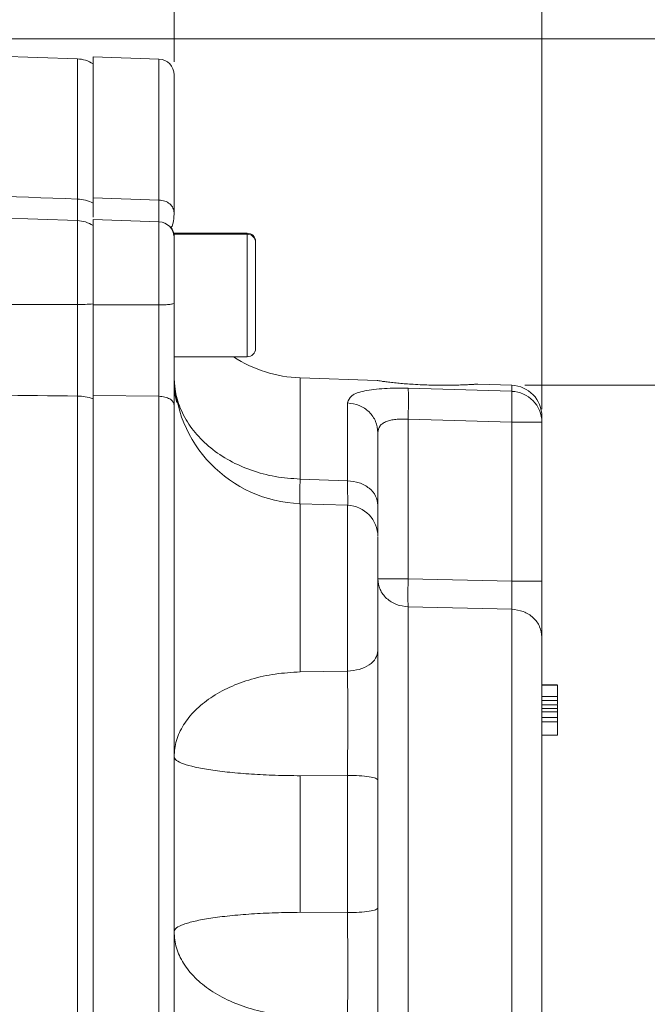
# Model space of a CAD drawing. Header units: inches. Extents: x 0.3 to 33.9, y 0.2 to 21.6.
# Tile 13 of 26: x 25.3 to 27.7, y 8.9 to 12.7. Entities that reach past the tile are written whole.
import ezdxf

# ---------------------------------------------------------------- set-up
doc = ezdxf.new("R2010")
doc.units = ezdxf.units.IN
doc.header["$MEASUREMENT"] = 0
doc.layers.add('SLD-0', color=7, linetype='Continuous', lineweight=15)
doc.styles.add('SLDTEXTSTYLE0', font='TXT', dxfattribs={"width": 0.75})
doc.dimstyles.new('SLDDIMSTYLE0', dxfattribs={"dimtxt": 0.25, "dimasz": 0.13, "dimexe": 0, "dimexo": 0.0625, "dimgap": 0.0625, "dimtad": 0, "dimtih": 1, "dimtoh": 1, "dimrnd": 1e-09, "dimzin": 12, "dimdsep": 46, "dimtxsty": 'SLDTEXTSTYLE0', "dimsah": 1, "dimcen": 0.09, "dimadec": 0, "dimazin": 3, "dimtfac": 1, "dimtofl": 0, "dimtmove": 0, "dimatfit": 3, "dimfxl": 1, "dimfrac": 2, "dimtolj": 1, "dimtzin": 12, "dimarcsym": 0})

# ---------------------------------------------------------------- blocks, each defined once
blk = doc.blocks.new('_D_6')
at = {"layer": 'SLD-0'}
for p, q in [((25.8935, 12.5166), (25.8935, 13.5957)), ((24.2195, 13.5075), (24.1687, 13.5075)), ((24.1687, 13.5075), (24.1687, 13.1106)), ((24.993, 13.5075), (25.0437, 13.5075)), ((25.0437, 13.5075), (25.0437, 13.1106)), ((23.319, 13.4707), (24.0799, 13.4707)), ((25.8935, 13.4707), (25.1325, 13.4707)), ((24.1687, 13.1106), (24.2195, 13.1106)), ((25.0437, 13.1106), (24.993, 13.1106))]:
    blk.add_line(p, q, dxfattribs=at)
for points in [[(23.319, 13.4707), (23.449, 13.4507), (23.449, 13.4907)], [(25.8935, 13.4707), (25.7635, 13.4907), (25.7635, 13.4507)]]:
    blk.add_solid(points, dxfattribs=at)
at = {"layer": 'SLD-0', "char_height": 0.25, "attachment_point": 1, "style": 'SLDTEXTSTYLE0'}
for s, insert in [('2.57', (24.1814, 13.8805, -2.4475)), ('65.4', (24.283, 13.4329, -2.4475))]:
    blk.add_mtext(s, dxfattribs=dict(at, insert=insert))
blk = doc.blocks.new('_D_7')
at = {"layer": 'SLD-0'}
for p, q in [((27.3015, 11.1869), (27.3015, 14.7768)), ((24.8311, 14.6886), (24.7803, 14.6886)), ((24.7803, 14.6886), (24.7803, 14.2917)), ((25.7893, 14.6886), (25.8401, 14.6886)), ((25.8401, 14.6886), (25.8401, 14.2917)), ((23.319, 14.6518), (24.6916, 14.6518)), ((27.3015, 14.6518), (25.9289, 14.6518)), ((24.7803, 14.2917), (24.8311, 14.2917)), ((25.8401, 14.2917), (25.7893, 14.2917))]:
    blk.add_line(p, q, dxfattribs=at)
for points in [[(23.319, 14.6518), (23.449, 14.6318), (23.449, 14.6718)], [(27.3015, 14.6518), (27.1715, 14.6718), (27.1715, 14.6318)]]:
    blk.add_solid(points, dxfattribs=at)
at = {"layer": 'SLD-0', "char_height": 0.25, "attachment_point": 1, "style": 'SLDTEXTSTYLE0'}
for s, insert in [('3.98', (24.8854, 15.0616, -2.4475)), ('101.2', (24.8946, 14.614, -2.4475))]:
    blk.add_mtext(s, dxfattribs=dict(at, insert=insert))
blk = doc.blocks.new('_D_10')
at = {"layer": 'SLD-0'}
for p, q in [((27.2357, 11.2786), (29.0613, 11.2786)), ((28.9363, 11.2786), (28.9363, 8.5626)), ((28.4572, 8.1886), (28.4064, 8.1886)), ((28.4064, 8.1886), (28.4064, 7.7917)), ((29.4154, 8.1886), (29.4662, 8.1886)), ((29.4662, 8.1886), (29.4662, 7.7917)), ((28.4064, 7.7917), (28.4572, 7.7917)), ((29.4662, 7.7917), (29.4154, 7.7917)), ((28.9363, 5.0249), (28.9363, 7.7409)), ((26.866, 5.0249), (29.0613, 5.0249))]:
    blk.add_line(p, q, dxfattribs=at)
for points in [[(28.9363, 11.2786), (28.9163, 11.1486), (28.9563, 11.1486)], [(28.9363, 5.0249), (28.9563, 5.1549), (28.9163, 5.1549)]]:
    blk.add_solid(points, dxfattribs=at)
at = {"layer": 'SLD-0', "char_height": 0.25, "attachment_point": 1, "style": 'SLDTEXTSTYLE0'}
for s, insert in [('6.25', (28.5114, 8.5616, -2.4475)), ('158.8', (28.5206, 8.114, -2.4475))]:
    blk.add_mtext(s, dxfattribs=dict(at, insert=insert))
blk = doc.blocks.new('_D_11')
at = {"layer": 'SLD-0'}
for p, q in [((23.369, 12.6045), (30.951, 12.6045)), ((30.826, 12.6045), (30.826, 9.2256)), ((30.3469, 8.8515), (30.2962, 8.8515)), ((30.2962, 8.8515), (30.2962, 8.4547)), ((31.3051, 8.8515), (31.3559, 8.8515)), ((31.3559, 8.8515), (31.3559, 8.4547)), ((30.2962, 8.4547), (30.3469, 8.4547)), ((31.3559, 8.4547), (31.3051, 8.4547)), ((30.826, 5.0249), (30.826, 8.4039)), ((26.866, 5.0249), (30.951, 5.0249))]:
    blk.add_line(p, q, dxfattribs=at)
for points in [[(30.826, 12.6045), (30.806, 12.4745), (30.846, 12.4745)], [(30.826, 5.0249), (30.846, 5.1549), (30.806, 5.1549)]]:
    blk.add_solid(points, dxfattribs=at)
at = {"layer": 'SLD-0', "char_height": 0.25, "attachment_point": 1, "style": 'SLDTEXTSTYLE0'}
for s, insert in [('7.58', (30.4012, 9.2246, -2.4475)), ('192.5', (30.4104, 8.7769, -2.4475))]:
    blk.add_mtext(s, dxfattribs=dict(at, insert=insert))

msp = doc.modelspace()

# ---------------------------------------------------------------- linework, layer by layer
at = {"color": 7, "linetype": 'Continuous', "lineweight": 15}
for p, q in [((25.5232, 12.5276), (23.319, 12.6045)), ((25.8356, 12.5266), (25.5835, 12.5354)), ((25.5835, 12.5354), (25.5835, 11.9963)), ((25.5232, 11.9086), (23.319, 11.9856)), ((25.8356, 11.9874), (25.5835, 11.9963)), ((25.5835, 11.9963), (25.5835, 11.9758)), ((25.8356, 11.904), (25.5835, 11.9128)), ((25.5835, 11.9128), (25.5835, 11.5858)), ((26.1735, 11.8604), (25.8935, 11.8604)), ((25.8935, 11.8565), (25.8935, 11.8587)), ((26.1735, 11.8565), (25.8935, 11.8565)), ((25.8935, 11.3875), (25.8935, 11.8565)), ((26.2055, 11.4195), (26.2055, 11.8245)), ((25.8356, 11.5857), (25.5835, 11.5858)), ((25.8935, 11.3875), (26.1735, 11.3875)), ((26.6712, 11.2966), (26.376, 11.3069)), ((26.7893, 11.2668), (27.1857, 11.2553)), ((27.1857, 11.2786), (27.056, 11.2831)), ((25.5232, 7.8117), (25.5232, 11.2374)), ((25.8356, 11.2364), (25.5835, 11.239)), ((25.5835, 11.239), (25.5835, 7.8054)), ((25.8356, 11.2364), (25.8356, 7.808)), ((26.5577, 10.9131), (26.5577, 11.2109)), ((27.3015, 11.1369), (27.3015, 11.1587)), ((26.7893, 11.1485), (26.7893, 10.5373)), ((26.7893, 11.1485), (27.1857, 11.1368)), ((27.1857, 10.5288), (27.1857, 11.1368)), ((27.3015, 11.1369), (27.3015, 10.5289)), ((26.376, 10.9195), (26.5577, 10.9131)), ((26.5577, 10.8191), (26.376, 10.8254)), ((26.7893, 10.5373), (27.1857, 10.5288)), ((26.7893, 10.4305), (27.1857, 10.4216)), ((26.376, 10.1815), (26.5577, 10.1847)), ((27.3015, 10.1327), (27.3615, 10.1327)), ((27.3615, 10.1316), (27.3015, 10.1316)), ((27.3015, 10.1311), (27.3615, 10.1311)), ((27.3615, 10.131), (27.3015, 10.131)), ((27.3015, 10.1307), (27.3615, 10.1307)), ((27.3015, 10.1302), (27.3615, 10.1302)), ((27.3015, 10.0876), (27.3615, 10.0876)), ((27.3015, 10.0725), (27.3615, 10.0725)), ((27.3015, 10.0553), (27.3615, 10.0553)), ((27.3015, 10.0553), (27.3615, 10.0553)), ((27.3015, 10.0417), (27.3615, 10.0417)), ((27.3615, 10.0285), (27.3015, 10.0285)), ((27.3615, 10.0065), (27.3015, 10.0065)), ((27.3615, 9.9901), (27.3015, 9.9901)), ((27.3015, 9.9393), (27.3615, 9.9393)), ((26.5577, 9.7855), (26.376, 9.7842)), ((26.376, 9.7842), (26.376, 9.2616)), ((26.5577, 9.2603), (26.5577, 9.7855)), ((26.376, 9.2616), (26.5577, 9.2603))]:
    msp.add_line(p, q, dxfattribs=at)
at = {"color": 8, "linetype": 'Continuous', "lineweight": 15}
for p, q in [((25.5232, 11.9912), (25.5232, 12.5276)), ((25.8356, 12.5266), (25.8356, 11.9874)), ((25.5232, 11.5875), (25.5232, 11.9086)), ((25.8356, 11.904), (25.8356, 11.5857)), ((26.1735, 11.8565), (26.1735, 11.8604)), ((26.1735, 11.3875), (26.1735, 11.8565)), ((26.376, 11.3069), (26.376, 10.9195)), ((27.1857, 11.2553), (27.1857, 11.2786)), ((26.376, 10.8254), (26.376, 10.1815)), ((26.5577, 10.1847), (26.5577, 10.8191)), ((26.7893, 10.4305), (26.7893, 8.5067)), ((27.1857, 10.4216), (27.1857, 8.5205))]:
    msp.add_line(p, q, dxfattribs=at)
at = {"color": 7, "linetype": 'Continuous', "lineweight": 15}
for centre, radius, start, end in [((25.519, 12.4076), 0.12, 57.4864, 88), ((25.8335, 12.4666), 0.06, 0, 88), ((25.5198, 11.8522), 0.139, 62.7511, 88.6215), ((25.519, 11.7887), 0.12, 57.4864, 88), ((25.8335, 11.844), 0.06, 0, 88), ((25.8335, 11.848), 0.06, 0, 36.9163), ((26.1735, 11.8284), 0.032, 0, 90), ((26.1735, 11.8245), 0.032, 0, 90), ((25.5215, 12.3744), 0.7869, 270.1194, 274.5154), ((26.1735, 11.4195), 0.032, 270, 0), ((26.3935, 11.8066), 0.5, 236.9475, 268), ((26.3935, 11.3251), 0.5, 180, 268), ((27.1815, 11.1587), 0.12, 0, 88), ((25.5207, 11.0481), 0.1893, 70.6431, 89.2618), ((27.1823, 11.1362), 0.1191, 0.3683, 88.3986), ((27.2139, 41.5839), 30.4471, 269.94676, 270.1647), ((26.5535, 10.6992), 0.12, 0, 88)]:
    msp.add_arc(centre, radius, start, end, dxfattribs=at)
for points, knots in [([(25.8935, 12.4666), (25.8935, 12.4634), (25.8935, 12.4571), (25.8935, 12.4075), (25.8935, 12.3303), (25.8935, 12.2246), (25.8935, 12.096), (25.8935, 11.9905), (25.8935, 11.9382)], [0, 0, 0, 0, 0.171594, 0.342271, 0.511803, 0.677325, 0.840122, 1, 1, 1, 1]), ([(23.319, 12.0686), (23.8047, 12.0516), (24.5395, 12.0258), (25.2742, 11.9999), (25.5232, 11.9912)], [0, 0, 0, 0, 0.661168, 1, 1, 1, 1]), ([(25.5835, 11.9963), (25.5835, 11.9874), (25.5835, 11.9741), (25.5835, 11.9591), (25.5835, 11.9482), (25.5835, 11.9383), (25.5835, 11.9288), (25.5835, 11.924), (25.5835, 11.9216)], [0, 0, 0, 0, 0.264013, 0.396058, 0.531266, 0.681386, 0.831732, 1, 1, 1, 1]), ([(25.8817, 11.8836), (25.8831, 11.8843), (25.8864, 11.8861), (25.8895, 11.8986), (25.892, 11.9118), (25.8933, 11.925), (25.8934, 11.9336), (25.8935, 11.9376)], [0, 0, 0, 0, 0.199963, 0.479016, 0.694559, 0.859327, 1, 1, 1, 1]), ([(25.8935, 11.8426), (25.8935, 11.843), (25.8935, 11.844), (25.8935, 11.8335), (25.8935, 11.812), (25.8935, 11.7801), (25.8935, 11.7404), (25.8935, 11.6941), (25.8935, 11.6439), (25.8935, 11.6101), (25.8935, 11.5934)], [0, 0, 0, 0, 0.057744, 0.193867, 0.329989, 0.462578, 0.595166, 0.731289, 0.867412, 1, 1, 1, 1]), ([(23.319, 11.5901), (23.7081, 11.5894), (24.4429, 11.5881), (25.1776, 11.5877), (25.5232, 11.5875)], [0, 0, 0, 0, 0.5296757, 1, 1, 1, 1]), ([(25.5232, 11.2374), (25.5232, 11.2631), (25.5234, 11.3154), (25.5235, 11.4029), (25.5234, 11.495), (25.5232, 11.5563), (25.5232, 11.5875)], [0, 0, 0, 0, 0.2457241, 0.5000016, 0.7457236, 1, 1, 1, 1]), ([(25.5835, 11.59), (25.5835, 11.5613), (25.5835, 11.5031), (25.5835, 11.4163), (25.5835, 11.3319), (25.5835, 11.2694), (25.5835, 11.2358), (25.5835, 11.2267)], [0, 0, 0, 0, 0.225412, 0.457361, 0.682763, 0.914702, 1, 1, 1, 1]), ([(25.5835, 11.5858), (25.5835, 11.5697), (25.5835, 11.5456), (25.5835, 11.5131), (25.5835, 11.4876), (25.5835, 11.4611), (25.5835, 11.4293), (25.5835, 11.3979), (25.5835, 11.3618), (25.5835, 11.3278), (25.5835, 11.2959), (25.5835, 11.2668), (25.5835, 11.2495), (25.5835, 11.239)], [0, 0, 0, 0, 0.132632, 0.198967, 0.266892, 0.342302, 0.417825, 0.531038, 0.606564, 0.727939, 0.829323, 0.896928, 1, 1, 1, 1]), ([(25.8356, 11.5857), (25.8356, 11.5579), (25.8357, 11.5082), (25.8357, 11.4419), (25.8357, 11.3872), (25.8357, 11.3441), (25.8357, 11.3031), (25.8356, 11.2686), (25.8356, 11.2459), (25.8356, 11.2364)], [0, 0, 0, 0, 0.227167, 0.405662, 0.543405, 0.681946, 0.778223, 0.906866, 1, 1, 1, 1]), ([(25.8935, 11.5934), (25.8935, 11.5591), (25.8935, 11.4905), (25.8935, 11.3883), (25.8935, 11.2899), (25.8935, 11.2315), (25.8935, 11.2022)], [0, 0, 0, 0, 0.250005, 0.500038, 0.749999, 1, 1, 1, 1]), ([(25.8935, 11.3106), (25.8937, 11.2787), (25.8938, 11.2455), (25.9034, 11.2141), (25.9039, 11.2127)], [0, 0, 0, 0, 0.957758, 1, 1, 1, 1]), ([(26.5577, 11.2109), (26.5608, 11.2208), (26.567, 11.2403), (26.6104, 11.2555), (26.6572, 11.263), (26.6981, 11.2663), (26.7426, 11.2677), (26.7738, 11.2671), (26.7893, 11.2668)], [0, 0, 0, 0, 0.257226, 0.510047, 0.635106, 0.757972, 0.879731, 1, 1, 1, 1]), ([(26.7495, 11.2867), (26.7411, 11.2876), (26.7241, 11.2894), (26.7036, 11.292), (26.6872, 11.2941), (26.6763, 11.2957), (26.6707, 11.2965), (26.671, 11.2965), (26.6712, 11.2965)], [0, 0, 0, 0, 0.176809, 0.358723, 0.535539, 0.717539, 0.893309, 1, 1, 1, 1]), ([(27.056, 11.2831), (27.0562, 11.2831), (27.0569, 11.2831), (27.0529, 11.2828), (27.044, 11.2822), (27.0303, 11.2814), (27.0121, 11.2805), (26.9899, 11.2796), (26.9639, 11.2789), (26.9347, 11.2786), (26.9028, 11.2787), (26.8692, 11.2794), (26.8347, 11.2807), (26.8028, 11.2825), (26.774, 11.2846), (26.7577, 11.286), (26.7495, 11.2867)], [0, 0, 0, 0, 0.025008, 0.098635, 0.169115, 0.241555, 0.313666, 0.387695, 0.463106, 0.540518, 0.619426, 0.700483, 0.78191, 0.865644, 0.932186, 1, 1, 1, 1]), ([(26.7893, 11.2668), (26.7896, 11.263), (26.7904, 11.2553), (26.7907, 11.2273), (26.7904, 11.1905), (26.7896, 11.1625), (26.7893, 11.1485)], [0, 0, 0, 0, 0.250114, 0.5, 0.749886, 1, 1, 1, 1]), ([(25.5232, 11.2374), (25.1172, 11.2417), (24.3825, 11.2494), (23.6477, 11.2572), (23.319, 11.2607)], [0, 0, 0, 0, 0.55255, 1, 1, 1, 1]), ([(27.1857, 11.1368), (27.186, 11.1504), (27.1868, 11.1785), (27.187, 11.2134), (27.1869, 11.2358), (27.1864, 11.2493), (27.1859, 11.2532), (27.1857, 11.2553)], [0, 0, 0, 0, 0.241771, 0.499322, 0.700331, 0.837915, 1, 1, 1, 1]), ([(25.8935, 11.2022), (25.8935, 11.1224), (25.8935, 10.9614), (25.8935, 10.6994), (25.8935, 10.4217), (25.8935, 10.1298), (25.8935, 9.8281), (25.8935, 9.5218), (25.8935, 9.2155), (25.8935, 8.9138), (25.8935, 8.6221), (25.8935, 8.3446), (25.8935, 8.0829), (25.8935, 7.922), (25.8935, 7.8423)], [0, 0, 0, 0, 0.079937, 0.161332, 0.244098, 0.328859, 0.414198, 0.5, 0.585797, 0.671136, 0.755901, 0.838663, 0.920061, 1, 1, 1, 1]), ([(26.6735, 11.0971), (26.6749, 11.1062), (26.6771, 11.1197), (26.6914, 11.1327), (26.7053, 11.14), (26.7226, 11.1451), (26.7424, 11.1481), (26.765, 11.1495), (26.7811, 11.1488), (26.7893, 11.1485)], [0, 0, 0, 0, 0.264937, 0.392212, 0.51681, 0.632975, 0.751696, 0.873788, 1, 1, 1, 1]), ([(26.6735, 10.8193), (26.6735, 10.8582), (26.6735, 10.9358), (26.6735, 11.0292), (26.6735, 11.0745), (26.6735, 11.0971)], [0, 0, 0, 0, 0.33326, 0.666756, 1, 1, 1, 1]), ([(26.6735, 10.8193), (26.6735, 10.7935), (26.6735, 10.7443), (26.6735, 10.7192), (26.6735, 10.7073)], [0, 0, 0, 0, 0.526313, 1, 1, 1, 1]), ([(26.6735, 10.2629), (26.6735, 10.2845), (26.6735, 10.3287), (26.6735, 10.4101), (26.6735, 10.4928), (26.6735, 10.5688), (26.6735, 10.633), (26.6735, 10.6779), (26.6735, 10.6997), (26.6735, 10.6971), (26.6735, 10.6964)], [0, 0, 0, 0, 0.131859, 0.270236, 0.408614, 0.540472, 0.672331, 0.810709, 0.949086, 1, 1, 1, 1]), ([(26.7893, 10.5373), (26.7891, 10.5263), (26.7887, 10.5044), (26.7885, 10.474), (26.7887, 10.4479), (26.7891, 10.4363), (26.7893, 10.4305)], [0, 0, 0, 0, 0.250045, 0.5, 0.749955, 1, 1, 1, 1]), ([(27.1857, 10.5288), (27.1859, 10.5145), (27.1863, 10.4904), (27.1864, 10.4597), (27.1862, 10.437), (27.1858, 10.4266), (27.1857, 10.4216)], [0, 0, 0, 0, 0.3224934, 0.5431838, 0.7777772, 1, 1, 1, 1]), ([(27.3015, 10.5289), (27.3015, 10.5068), (27.3015, 10.4626), (27.3015, 10.4016), (27.3015, 10.349), (27.3015, 10.326), (27.3015, 10.3144)], [0, 0, 0, 0, 0.249845, 0.499687, 0.749639, 1, 1, 1, 1]), ([(27.3015, 10.3144), (27.3015, 10.2914), (27.3015, 10.2445), (27.3015, 10.1479), (27.3015, 10.0324), (27.3015, 9.8996), (27.3015, 9.7557), (27.3015, 9.6072), (27.3015, 9.4606), (27.3015, 9.3192), (27.3015, 9.183), (27.3015, 9.0527), (27.3015, 8.932), (27.3015, 8.8271), (27.3015, 8.7429), (27.3015, 8.6832), (27.3015, 8.6469), (27.3015, 8.6426), (27.3015, 8.6405)], [0, 0, 0, 0, 0.0594463, 0.1214527, 0.1852915, 0.2500876, 0.3148837, 0.3787225, 0.4407289, 0.5001752, 0.5596215, 0.6216279, 0.6854667, 0.7502628, 0.8150588, 0.8788977, 0.9409041, 1, 1, 1, 1]), ([(26.6735, 9.7679), (26.6735, 9.8122), (26.6735, 9.9008), (26.6735, 10.0325), (26.6735, 10.157), (26.6735, 10.2276), (26.6735, 10.2629)], [0, 0, 0, 0, 0.2506275, 0.5010018, 0.7505777, 1, 1, 1, 1]), ([(26.5577, 9.7855), (26.5577, 9.794), (26.5578, 9.8124), (26.5579, 9.8441), (26.5579, 9.8761), (26.558, 9.9085), (26.5581, 9.9419), (26.5581, 9.9971), (26.5581, 10.0605), (26.5579, 10.1292), (26.5577, 10.1653), (26.5577, 10.1847)], [0, 0, 0, 0, 0.060179, 0.130114, 0.222338, 0.283412, 0.357901, 0.457617, 0.677462, 0.826936, 1, 1, 1, 1]), ([(27.3615, 10.0876), (27.3615, 10.0887), (27.3615, 10.0933), (27.3615, 10.103), (27.3615, 10.1166), (27.3615, 10.1274), (27.3615, 10.1294), (27.3615, 10.1302)], [0, 0, 0, 0, 0.04482, 0.175114, 0.424426, 0.780644, 1, 1, 1, 1]), ([(27.3615, 10.0876), (27.3615, 10.0862), (27.3615, 10.0829), (27.3615, 10.0783), (27.3615, 10.0748), (27.3615, 10.0729), (27.3615, 10.0726), (27.3615, 10.0725)], [0, 0, 0, 0, 0.191312, 0.462459, 0.755434, 0.8996, 1, 1, 1, 1]), ([(27.3615, 10.0575), (27.3615, 10.0591), (27.3615, 10.0625), (27.3615, 10.0682), (27.3615, 10.0722), (27.3615, 10.0725)], [0, 0, 0, 0, 0.436289, 0.95895, 1, 1, 1, 1]), ([(27.3615, 10.0417), (27.3615, 10.0426), (27.3615, 10.0447), (27.3615, 10.0483), (27.3615, 10.0519), (27.3615, 10.0547), (27.3615, 10.0551), (27.3615, 10.0553)], [0, 0, 0, 0, 0.104067, 0.25608, 0.507447, 0.772481, 1, 1, 1, 1]), ([(27.3615, 10.0285), (27.3615, 10.0286), (27.3615, 10.029), (27.3615, 10.0315), (27.3615, 10.0349), (27.3615, 10.0386), (27.3615, 10.0408), (27.3615, 10.0417)], [0, 0, 0, 0, 0.177049, 0.431906, 0.692915, 0.862697, 1, 1, 1, 1]), ([(27.3615, 10.0065), (27.3615, 10.0066), (27.3615, 10.0106), (27.3615, 10.0175), (27.3615, 10.0249), (27.3615, 10.0289), (27.3615, 10.0294), (27.3615, 10.0295)], [0, 0, 0, 0, 0.00821, 0.316477, 0.635136, 0.856072, 1, 1, 1, 1]), ([(27.3615, 9.9901), (27.3615, 9.9915), (27.3615, 9.9949), (27.3615, 10), (27.3615, 10.0041), (27.3615, 10.0062), (27.3615, 10.0064), (27.3615, 10.0065)], [0, 0, 0, 0, 0.170527, 0.405102, 0.725018, 0.902481, 1, 1, 1, 1]), ([(27.3615, 9.9393), (27.3615, 9.9395), (27.3615, 9.9397), (27.3615, 9.941), (27.3615, 9.9426), (27.3615, 9.9445), (27.3615, 9.9477), (27.3615, 9.951), (27.3615, 9.954), (27.3615, 9.956), (27.3615, 9.9581), (27.3615, 9.9603), (27.3615, 9.9626), (27.3615, 9.9651), (27.3615, 9.9676), (27.3615, 9.9708), (27.3615, 9.975), (27.3615, 9.9794), (27.3615, 9.9835), (27.3615, 9.9863), (27.3615, 9.9885), (27.3615, 9.9896), (27.3615, 9.9901)], [0, 0, 0, 0, 0.071555, 0.144863, 0.179824, 0.250062, 0.321211, 0.42929, 0.467299, 0.505358, 0.543569, 0.581832, 0.620703, 0.659632, 0.698746, 0.737926, 0.806601, 0.875783, 0.919405, 0.9634, 0.981576, 1, 1, 1, 1]), ([(26.6735, 8.7829), (26.6735, 8.8182), (26.6735, 8.8889), (26.6735, 9.0135), (26.6735, 9.1452), (26.6735, 9.2338), (26.6735, 9.2781)], [0, 0, 0, 0, 0.249422, 0.498998, 0.749372, 1, 1, 1, 1]), ([(26.5577, 8.8609), (26.5577, 8.8803), (26.5579, 8.9165), (26.5581, 8.9852), (26.5581, 9.0486), (26.5581, 9.1039), (26.558, 9.1373), (26.5579, 9.175), (26.5578, 9.2156), (26.5577, 9.2471), (26.5577, 9.2603)], [0, 0, 0, 0, 0.1730747, 0.3225573, 0.5424161, 0.6421378, 0.7166316, 0.7777093, 0.9066754, 1, 1, 1, 1])]:
    msp.add_open_spline(points, degree=3, knots=knots, dxfattribs=at)
at = {"color": 8, "linetype": 'Continuous', "lineweight": 15}
for points, knots in [([(25.5233, 11.9036), (25.5233, 11.9031), (25.5234, 11.9008), (25.5235, 11.9139), (25.5234, 11.9422), (25.5232, 11.9747), (25.5232, 11.9912)], [0, 0, 0, 0, 0.083996, 0.392794, 0.691203, 1, 1, 1, 1]), ([(25.8356, 11.9874), (25.8356, 11.9811), (25.8356, 11.9661), (25.8357, 11.9477), (25.8357, 11.9301), (25.8357, 11.915), (25.8357, 11.9063), (25.8357, 11.904), (25.8357, 11.9034)], [0, 0, 0, 0, 0.146077, 0.347848, 0.498853, 0.71615, 0.932193, 1, 1, 1, 1]), ([(25.8916, 11.8554), (25.8911, 11.8599), (25.8899, 11.8703), (25.8833, 11.8785), (25.8794, 11.8832)], [0, 0, 0, 0, 0.429533, 1, 1, 1, 1]), ([(26.3744, 10.8236), (26.3743, 10.8243), (26.3742, 10.8295), (26.3746, 10.8596), (26.3755, 10.8995), (26.376, 10.9195)], [0, 0, 0, 0, 0.071681, 0.53581, 1, 1, 1, 1]), ([(26.5581, 10.8195), (26.5581, 10.8264), (26.558, 10.8389), (26.5579, 10.8712), (26.5577, 10.8985), (26.5577, 10.9131)], [0, 0, 0, 0, 0.359008, 0.656063, 1, 1, 1, 1])]:
    msp.add_open_spline(points, degree=3, knots=knots, dxfattribs=at)
at = {"color": 7, "linetype": 'Continuous', "lineweight": 15}
for points in [[(25.8935, 11.9382), (25.8926, 11.9445), (25.8909, 11.9571), (25.8776, 11.9732), (25.8585, 11.9846), (25.8432, 11.9865), (25.8356, 11.9874)], [(25.8935, 11.5934), (25.8926, 11.5924), (25.8909, 11.5904), (25.8776, 11.5879), (25.8585, 11.5861), (25.8432, 11.5858), (25.8356, 11.5857)], [(26.376, 10.9195), (26.3441, 10.9217), (26.2803, 10.9263), (26.1889, 10.951), (26.1049, 10.988), (26.0316, 11.0371), (25.9715, 11.0961), (25.9272, 11.1631), (25.8988, 11.2354), (25.8952, 11.2855), (25.8935, 11.3106)], [(25.8935, 11.2022), (25.8926, 11.2066), (25.8909, 11.2154), (25.8776, 11.2265), (25.8585, 11.2345), (25.8432, 11.2358), (25.8356, 11.2364)], [(26.5577, 11.2109), (26.573, 11.2088), (26.6036, 11.2045), (26.6417, 11.178), (26.6683, 11.1409), (26.6717, 11.1117), (26.6735, 11.0971)], [(26.5577, 10.9131), (26.573, 10.9113), (26.6036, 10.9078), (26.6417, 10.886), (26.6683, 10.8554), (26.6717, 10.8314), (26.6735, 10.8193)], [(26.7893, 10.5373), (26.774, 10.5373), (26.7434, 10.5373), (26.7052, 10.5373), (26.6786, 10.5373), (26.6752, 10.5372), (26.6735, 10.5372)], [(26.6735, 10.5372), (26.6752, 10.5235), (26.6786, 10.4962), (26.7052, 10.4614), (26.7434, 10.4365), (26.774, 10.4325), (26.7893, 10.4305)], [(27.3015, 10.5289), (27.2997, 10.5289), (27.2963, 10.5289), (27.2697, 10.5289), (27.2316, 10.5288), (27.201, 10.5288), (27.1857, 10.5288)], [(27.3015, 10.3144), (27.2997, 10.3282), (27.2963, 10.3556), (27.2697, 10.3906), (27.2316, 10.4155), (27.201, 10.4196), (27.1857, 10.4216)], [(26.5577, 10.1847), (26.573, 10.1862), (26.6036, 10.1891), (26.6417, 10.2073), (26.6683, 10.2328), (26.6717, 10.2528), (26.6735, 10.2629)], [(26.376, 10.1815), (26.3441, 10.1796), (26.2803, 10.1759), (26.1889, 10.1553), (26.1049, 10.1247), (26.0316, 10.0839), (25.9715, 10.0349), (25.9272, 9.9794), (25.8988, 9.9193), (25.8952, 9.8778), (25.8935, 9.857)], [(25.8935, 9.857), (25.8952, 9.8523), (25.8988, 9.843), (25.9272, 9.8295), (25.9715, 9.8171), (26.0316, 9.8061), (26.1049, 9.7969), (26.1889, 9.7901), (26.2803, 9.7855), (26.3441, 9.7846), (26.376, 9.7842)], [(26.6735, 9.7679), (26.6717, 9.7701), (26.6683, 9.7746), (26.6417, 9.7804), (26.6036, 9.7845), (26.573, 9.7852), (26.5577, 9.7855)], [(26.6735, 9.2781), (26.6735, 9.3598), (26.6735, 9.523), (26.6735, 9.6862), (26.6735, 9.7679)], [(26.5577, 9.2603), (26.573, 9.2606), (26.6036, 9.2613), (26.6417, 9.2655), (26.6683, 9.2713), (26.6717, 9.2758), (26.6735, 9.2781)], [(26.376, 9.2616), (26.3441, 9.2612), (26.2803, 9.2603), (26.1889, 9.2556), (26.1049, 9.2487), (26.0316, 9.2394), (25.9715, 9.2283), (25.9272, 9.2157), (25.8988, 9.202), (25.8952, 9.1926), (25.8935, 9.1879)], [(25.8935, 9.1879), (25.8952, 9.1671), (25.8988, 9.1257), (25.9272, 9.0657), (25.9715, 9.0103), (26.0316, 8.9614), (26.1049, 8.9208), (26.1889, 8.8902), (26.2803, 8.8697), (26.3441, 8.8659), (26.376, 8.864)]]:
    msp.add_open_spline(points, degree=3, dxfattribs=at)

# ---------------------------------------------------------------- dimensions: what is measured, and where the dimension line sits
at = {"layer": 'SLD-0'}
for base, p2, picture, middle in [((25.8935, 13.4707), (25.8935, 12.4666), '_D_6', (24.6062, 13.4707)), ((27.3015, 14.6518), (27.3015, 11.1369), '_D_7', (25.3102, 14.6518))]:
    dim = msp.add_linear_dim(base=base, p1=(23.319, 15.9322), p2=p2, dimstyle='SLDDIMSTYLE0', dxfattribs=at)
    dim.commit()
    dim.dimension.update_dxf_attribs({"geometry": picture, "text_midpoint": middle, "dimtype": 160})
for base, p2, picture, middle in [((30.826, 12.6045), (23.319, 12.6045), '_D_11', (30.826, 8.8147)), ((28.9363, 11.2786), (27.1857, 11.2786), '_D_10', (28.9363, 8.1518))]:
    dim = msp.add_linear_dim(base=base, p1=(26.816, 5.0249), p2=p2, angle=90, dimstyle='SLDDIMSTYLE0', dxfattribs=at)
    dim.commit()
    dim.dimension.update_dxf_attribs({"geometry": picture, "text_midpoint": middle, "dimtype": 160})

doc.saveas('drawing.dxf')
